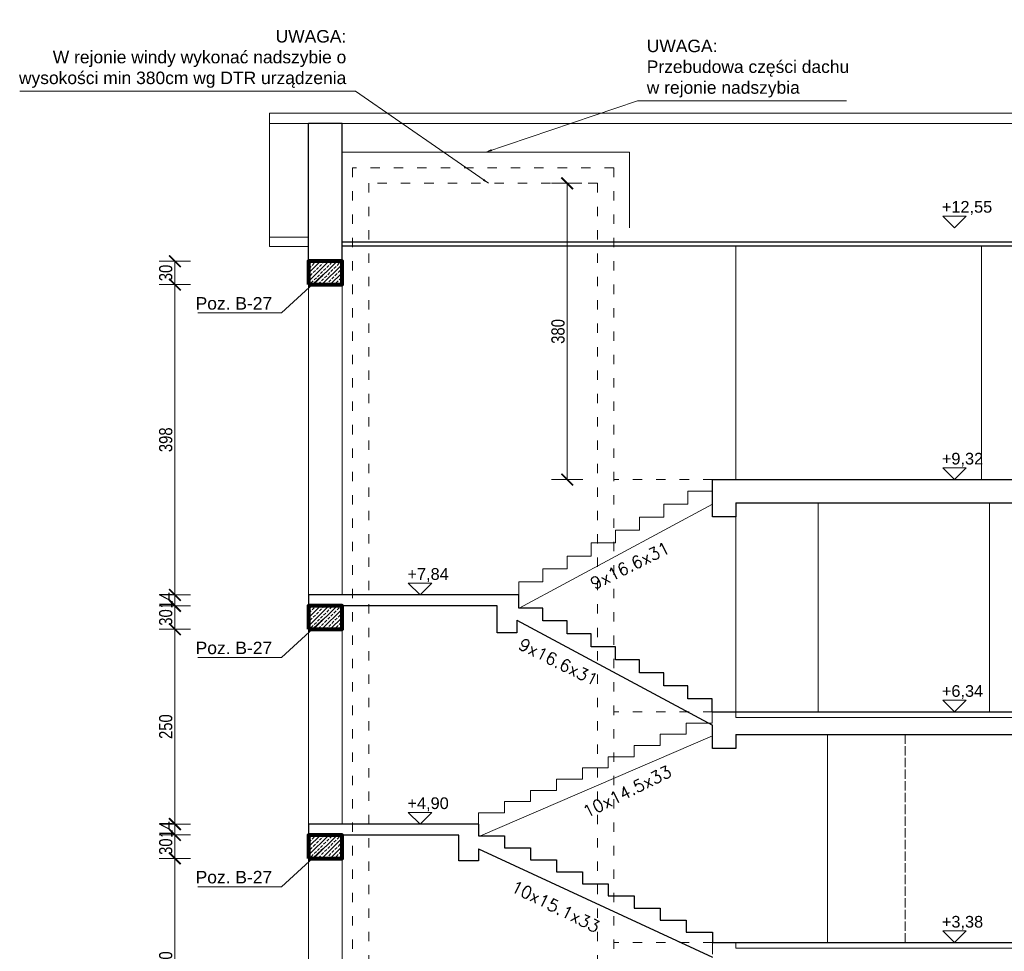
# Model space of a CAD drawing. Header units: inches. Extents: x 201967 to 338763, y -32705 to 30884.
# Tile 26 of 236: x 327755 to 329018, y -25785 to -24590. Entities that reach past the tile are written whole.
import ezdxf
from ezdxf.enums import TextEntityAlignment as Align

# ---------------------------------------------------------------- set-up
doc = ezdxf.new("R2010")
doc.units = ezdxf.units.IN
doc.header["$MEASUREMENT"] = 0
doc.linetypes.add('ACAD_ISO02W100', pattern=[15, 12, -3])
doc.linetypes.add('ACAD_ISO03W100', pattern=[30, 12, -18])
for name, color, linetype, lineweight in [('00 d ŚCIANY wyburzenia', 254, 'WYBURZENIA', 9), ('00_mury grubo', 7, 'Continuous', 30), ('01 a KONSTRUKCJA żelbet', 94, 'Continuous', 80), ('01h KONSTRUKCJA pozycje', 253, 'Continuous', 13), ('01h3 KONSTRUKCJA pozycje słupy', 252, 'Continuous', 13), ('12 PRZERYWANE 1', 73, 'ACAD_ISO03W100', 9), ('1_OpisPomieszczen', 120, 'Continuous', 9), ('20 KRESKOWANIE ścian', 63, 'Continuous', 5), ('30 WIDOK 1 005', 5, 'Continuous', 5), ('50 OPIS 1', 130, 'Continuous', 9), ('90 WYMIAR', 155, 'Continuous', 9), ('_proj_MURY konstr', 1, 'Continuous', 20), ('K_kreskowanie', 251, 'Continuous', 0)]:
    doc.layers.add(name, color=color, linetype=linetype, lineweight=lineweight)
doc.layers.add('00_kreskowanie', color=1, linetype='Continuous', lineweight=5, true_color=0xff0000)
doc.styles.add('100 arial', font='arial.ttf', dxfattribs={"width": 0.8, "height": 17})
doc.styles.add('OPIS', font='arial.ttf')
doc.styles.add('RomanS', font='romans.shx')
doc.styles.get("Standard").update_dxf_attribs({"font": 'arial.ttf'})
doc.styles.add('WYMIAR-50 (15pkt) arial', font='arial.ttf', dxfattribs={"height": 15})
doc.styles.add('Wymiary', font='romans.shx', dxfattribs={"width": 0.7, "oblique": 10})
doc.linetypes.add('WYBURZENIA', pattern='A,12.7,-0.01,["X",Standard,S=2.54,R=0,X=0,Y=-1.27],-0.01', length=12.72)
doc.dimstyles.new('100', dxfattribs={"dimscale": 10, "dimtxt": 17, "dimasz": 1.5, "dimexe": 2, "dimexo": 2, "dimgap": 0.3, "dimtad": 1, "dimdec": 1, "dimrnd": 0.5, "dimdsep": 46, "dimtxsty": '100 arial', "dimblk": 'ARCHTICK', "dimcen": 10, "dimclrd": 256, "dimclre": 256, "dimclrt": 256, "dimadec": 0, "dimazin": 0, "dimtfac": 1, "dimtdec": 1, "dimtix": 1, "dimtmove": 1, "dimatfit": 3, "dimfxl": 2, "dimfxlon": 1, "dimtolj": 1, "dimarcsym": 0})
doc.dimstyles.new('DIM100txt12', dxfattribs={"dimtxt": 12, "dimasz": 1.05, "dimexe": 0, "dimexo": 8, "dimgap": 4, "dimtad": 1, "dimdec": 7, "dimrnd": 0.5, "dimdsep": 46, "dimtxsty": 'RomanS', "dimblk1": 'DIM', "dimblk2": 'DIM', "dimsah": 1, "dimcen": 0.09, "dimse1": 1, "dimse2": 1, "dimclrt": 256, "dimadec": 1, "dimazin": 0, "dimtfac": 1, "dimtdec": 7, "dimtix": 1, "dimtofl": 0, "dimtmove": 2, "dimatfit": 3, "dimfxl": 1, "dimtolj": 1, "dimtzin": 0, "dimarcsym": 0})

# ---------------------------------------------------------------- blocks, each defined once
blk = doc.blocks.new('*U1124')
blk.add_lwpolyline([(-15, 15), (0, 0), (15, 15), (-15, 15)])
at = {"style": 'WYMIAR-50 (15pkt) arial', "flags": 8}
blk.add_attdef('DETAIL#', text='', height=15, dxfattribs=at).set_placement((-16.1, 14.8), align=Align.BOTTOM_LEFT)
blk = doc.blocks.new('DIM')
for p, q in [((0, -13), (0, 13)), ((8, 0), (-8, 0))]:
    blk.add_line(p, q)
at = {"const_width": 1.71}
blk.add_lwpolyline([(5.71, 5.71), (-5.71, -5.71)], dxfattribs=at)
blk = doc.blocks.new('_ARCHTICK')
at = {"color": 0, "linetype": 'ByBlock', "const_width": 0.15}
blk.add_lwpolyline([(-0.5, -0.5), (0.5, 0.5)], dxfattribs=at)
blk = doc.blocks.new('*D2521')
at = {"layer": '90 WYMIAR', "lineweight": -2, "transparency": 16777216}
for p, q in [((-1708.5, 710), (-1747.3, 710)), ((-1727.3, 330), (-1727.3, 710)), ((-1707.3, 330), (-1747.3, 330))]:
    blk.add_line(p, q, dxfattribs=at)
at = {"layer": 'Defpoints', "color": 0, "transparency": 16777216}
for p in [(-1727.3, 710), (-1688.5, 710), (-1667.5, 330)]:
    blk.add_point(p, dxfattribs=at)
at = {"layer": '90 WYMIAR', "lineweight": -2, "transparency": 16777216, "xscale": 15, "yscale": 15, "zscale": 15}
for p, rotation in [((-1727.3, 710), 90), ((-1727.3, 330), 270)]:
    blk.add_blockref('_ARCHTICK', p, dxfattribs=dict(at, rotation=rotation))
at = {"layer": '90 WYMIAR', "transparency": 16777216, "insert": (-1739, 520), "char_height": 17, "attachment_point": 5, "rotation": 90, "style": '100 arial'}
blk.add_mtext('\\A1;380', dxfattribs=at)
blk = doc.blocks.new('*D2528')
at = {"layer": '90 WYMIAR', "lineweight": -2, "transparency": 16777216}
for p, q in [((-2210.4, -155.9), (-2250.4, -155.9)), ((-2230.4, -426), (-2230.4, -155.9)), ((-2210.4, -426), (-2250.4, -426))]:
    blk.add_line(p, q, dxfattribs=at)
at = {"layer": 'Defpoints', "color": 0, "transparency": 16777216}
for p in [(-2230.4, -155.9), (-2059, -155.9), (-2059, -426)]:
    blk.add_point(p, dxfattribs=at)
at = {"layer": '90 WYMIAR', "lineweight": -2, "transparency": 16777216, "xscale": 15, "yscale": 15, "zscale": 15}
for p, rotation in [((-2230.4, -155.9), 90), ((-2230.4, -426), 270)]:
    blk.add_blockref('_ARCHTICK', p, dxfattribs=dict(at, rotation=rotation))
at = {"layer": '90 WYMIAR', "transparency": 16777216, "insert": (-2242.1, -291), "char_height": 17, "attachment_point": 5, "rotation": 90, "style": '100 arial'}
blk.add_mtext('\\A1;270', dxfattribs=at)
blk = doc.blocks.new('*D2529')
at = {"layer": '90 WYMIAR', "lineweight": -2, "transparency": 16777216}
for p, q in [((-2210.4, -125.9), (-2250.4, -125.9)), ((-2230.4, -155.9), (-2230.4, -125.9)), ((-2210.4, -155.9), (-2250.4, -155.9))]:
    blk.add_line(p, q, dxfattribs=at)
at = {"layer": 'Defpoints', "color": 0, "transparency": 16777216}
for p in [(-2230.4, -125.9), (-2059, -125.9), (-2059, -155.9)]:
    blk.add_point(p, dxfattribs=at)
at = {"layer": '90 WYMIAR', "lineweight": -2, "transparency": 16777216, "xscale": 15, "yscale": 15, "zscale": 15}
for p, rotation in [((-2230.4, -125.9), 90), ((-2230.4, -155.9), 270)]:
    blk.add_blockref('_ARCHTICK', p, dxfattribs=dict(at, rotation=rotation))
at = {"layer": '90 WYMIAR', "transparency": 16777216, "insert": (-2242.1, -140.9), "char_height": 17, "attachment_point": 5, "rotation": 90, "style": '100 arial'}
blk.add_mtext('\\A1;30', dxfattribs=at)
blk = doc.blocks.new('*D2530')
at = {"layer": '90 WYMIAR', "lineweight": -2, "transparency": 16777216}
for p, q in [((-2230.4, -111.9), (-2230.4, -96.9)), ((-2210.4, -111.9), (-2250.4, -111.9)), ((-2230.4, -125.9), (-2230.4, -111.9)), ((-2210.4, -125.9), (-2250.4, -125.9)), ((-2230.4, -125.9), (-2230.4, -140.9))]:
    blk.add_line(p, q, dxfattribs=at)
at = {"layer": 'Defpoints', "color": 0, "transparency": 16777216}
for p in [(-2230.4, -111.9), (-2059, -111.9), (-2059, -125.9)]:
    blk.add_point(p, dxfattribs=at)
at = {"layer": '90 WYMIAR', "lineweight": -2, "transparency": 16777216, "xscale": 15, "yscale": 15, "zscale": 15}
for p, rotation in [((-2230.4, -111.9), 270), ((-2230.4, -125.9), 90)]:
    blk.add_blockref('_ARCHTICK', p, dxfattribs=dict(at, rotation=rotation))
at = {"layer": '90 WYMIAR', "transparency": 16777216, "insert": (-2241.9, -118.9), "char_height": 17, "attachment_point": 5, "rotation": 90, "style": '100 arial'}
blk.add_mtext('\\A1;14', dxfattribs=at)
blk = doc.blocks.new('*D2559')
at = {"layer": '90 WYMIAR', "lineweight": -2, "transparency": 16777216}
for p, q in [((-2210.4, 138.1), (-2250.4, 138.1)), ((-2230.4, -111.9), (-2230.4, 138.1)), ((-2210.4, -111.9), (-2250.4, -111.9))]:
    blk.add_line(p, q, dxfattribs=at)
at = {"layer": 'Defpoints', "color": 0, "transparency": 16777216}
for p in [(-2230.4, 138.1), (-2059, 138.1), (-2059, -111.9)]:
    blk.add_point(p, dxfattribs=at)
at = {"layer": '90 WYMIAR', "lineweight": -2, "transparency": 16777216, "xscale": 15, "yscale": 15, "zscale": 15}
for p, rotation in [((-2230.4, 138.1), 90), ((-2230.4, -111.9), 270)]:
    blk.add_blockref('_ARCHTICK', p, dxfattribs=dict(at, rotation=rotation))
at = {"layer": '90 WYMIAR', "transparency": 16777216, "insert": (-2242.1, 13.1), "char_height": 17, "attachment_point": 5, "rotation": 90, "style": '100 arial'}
blk.add_mtext('\\A1;250', dxfattribs=at)
blk = doc.blocks.new('*D2560')
at = {"layer": '90 WYMIAR', "lineweight": -2, "transparency": 16777216}
for p, q in [((-2210.4, 168.1), (-2250.4, 168.1)), ((-2230.4, 138.1), (-2230.4, 168.1)), ((-2210.4, 138.1), (-2250.4, 138.1))]:
    blk.add_line(p, q, dxfattribs=at)
at = {"layer": 'Defpoints', "color": 0, "transparency": 16777216}
for p in [(-2230.4, 168.1), (-2059, 168.1), (-2059, 138.1)]:
    blk.add_point(p, dxfattribs=at)
at = {"layer": '90 WYMIAR', "lineweight": -2, "transparency": 16777216, "xscale": 15, "yscale": 15, "zscale": 15}
for p, rotation in [((-2230.4, 168.1), 90), ((-2230.4, 138.1), 270)]:
    blk.add_blockref('_ARCHTICK', p, dxfattribs=dict(at, rotation=rotation))
at = {"layer": '90 WYMIAR', "transparency": 16777216, "insert": (-2242.1, 153.1), "char_height": 17, "attachment_point": 5, "rotation": 90, "style": '100 arial'}
blk.add_mtext('\\A1;30', dxfattribs=at)
blk = doc.blocks.new('*D2561')
at = {"layer": '90 WYMIAR', "lineweight": -2, "transparency": 16777216}
for p, q in [((-2230.4, 182.1), (-2230.4, 197.1)), ((-2210.4, 182.1), (-2250.4, 182.1)), ((-2230.4, 168.1), (-2230.4, 182.1)), ((-2210.4, 168.1), (-2250.4, 168.1)), ((-2230.4, 168.1), (-2230.4, 153.1))]:
    blk.add_line(p, q, dxfattribs=at)
at = {"layer": 'Defpoints', "color": 0, "transparency": 16777216}
for p in [(-2230.4, 182.1), (-2059, 182.1), (-2059, 168.1)]:
    blk.add_point(p, dxfattribs=at)
at = {"layer": '90 WYMIAR', "lineweight": -2, "transparency": 16777216, "xscale": 15, "yscale": 15, "zscale": 15}
for p, rotation in [((-2230.4, 182.1), 270), ((-2230.4, 168.1), 90)]:
    blk.add_blockref('_ARCHTICK', p, dxfattribs=dict(at, rotation=rotation))
at = {"layer": '90 WYMIAR', "transparency": 16777216, "insert": (-2241.9, 175.1), "char_height": 17, "attachment_point": 5, "rotation": 90, "style": '100 arial'}
blk.add_mtext('\\A1;14', dxfattribs=at)
blk = doc.blocks.new('*D2562')
at = {"layer": '90 WYMIAR', "lineweight": -2, "transparency": 16777216}
for p, q in [((-2210.4, 580), (-2250.4, 580)), ((-2230.4, 182.1), (-2230.4, 580)), ((-2210.4, 182.1), (-2250.4, 182.1))]:
    blk.add_line(p, q, dxfattribs=at)
at = {"layer": 'Defpoints', "color": 0, "transparency": 16777216}
for p in [(-2230.4, 580), (-2059, 580), (-2059, 182.1)]:
    blk.add_point(p, dxfattribs=at)
at = {"layer": '90 WYMIAR', "lineweight": -2, "transparency": 16777216, "xscale": 15, "yscale": 15, "zscale": 15}
for p, rotation in [((-2230.4, 580), 90), ((-2230.4, 182.1), 270)]:
    blk.add_blockref('_ARCHTICK', p, dxfattribs=dict(at, rotation=rotation))
at = {"layer": '90 WYMIAR', "transparency": 16777216, "insert": (-2242.1, 381), "char_height": 17, "attachment_point": 5, "rotation": 90, "style": '100 arial'}
blk.add_mtext('\\A1;398', dxfattribs=at)
blk = doc.blocks.new('*D2563')
at = {"layer": '90 WYMIAR', "lineweight": -2, "transparency": 16777216}
for p, q in [((-2210.4, 610), (-2250.4, 610)), ((-2230.4, 580), (-2230.4, 610)), ((-2210.4, 580), (-2250.4, 580))]:
    blk.add_line(p, q, dxfattribs=at)
at = {"layer": 'Defpoints', "color": 0, "transparency": 16777216}
for p in [(-2230.4, 610), (-2059, 610), (-2059, 580)]:
    blk.add_point(p, dxfattribs=at)
at = {"layer": '90 WYMIAR', "lineweight": -2, "transparency": 16777216, "xscale": 15, "yscale": 15, "zscale": 15}
for p, rotation in [((-2230.4, 610), 90), ((-2230.4, 580), 270)]:
    blk.add_blockref('_ARCHTICK', p, dxfattribs=dict(at, rotation=rotation))
at = {"layer": '90 WYMIAR', "transparency": 16777216, "insert": (-2242.1, 595), "char_height": 17, "attachment_point": 5, "rotation": 90, "style": '100 arial'}
blk.add_mtext('\\A1;30', dxfattribs=at)
blk = doc.blocks.new('1 przekrój B Jagielońska')
at = {"layer": '20 KRESKOWANIE ścian'}
h = blk.add_hatch(dxfattribs=at)
h.set_pattern_fill('ANSI33', color=256, scale=30, angle=-90)
h.set_pattern_definition([(45, (-3795.3814, -6521.668), (-5.303301, 5.303301), []), (45, (-3790.078, -6521.668), (-5.303301, 5.303301), [3.75, -1.875])])
h.paths.add_polyline_path([(-2016, 610), (-2059, 610), (-2059, 580), (-2016, 580)])
h = blk.add_hatch(dxfattribs=at)
h.set_pattern_fill('ANSI33', color=256, scale=30, angle=-90)
h.set_pattern_definition([(45, (-3795.3814, -6963.618), (-5.303301, 5.303301), []), (45, (-3790.078, -6963.618), (-5.303301, 5.303301), [3.75, -1.875])])
h.paths.add_polyline_path([(-2016, 168.05), (-2059, 168.05), (-2059, 138.05), (-2016, 138.05)])
h = blk.add_hatch(dxfattribs=at)
h.set_pattern_fill('ANSI33', color=256, scale=30, angle=-90)
h.set_pattern_definition([(45, (-3795.3814, -7257.618), (-5.303301, 5.303301), []), (45, (-3790.078, -7257.618), (-5.303301, 5.303301), [3.75, -1.875])])
h.paths.add_polyline_path([(-2016, -125.95), (-2059, -125.95), (-2059, -155.95), (-2016, -155.95)])
at = {"layer": '00 d ŚCIANY wyburzenia'}
for p, q in [((-2059, 182.05), (-2059, 580)), ((-2016, 182.05), (-2016, 580)), ((-2016, -111.95), (-2016, 168.05)), ((-2059, -111.95), (-2059, 138.05)), ((-2016, -426), (-2016, -125.95)), ((-2059, -426), (-2059, -155.95))]:
    blk.add_line(p, q, dxfattribs=at)
at = {"layer": '00_kreskowanie', "color": 3}
for p, q in [((-2109, 641), (-2109, 799.87)), ((-138.6, 799.87), (-2109, 799.87)), ((-138.6, 786.87), (-2109, 786.87)), ((-2059, 641), (-2109, 641)), ((-2109, 629), (-2109, 641)), ((-2059, 629), (-2109, 629)), ((-1511.03, 330), (-1511.03, 630)), ((-1196.03, 330), (-1196.03, 630)), ((-1511.03, 32), (-1511.03, 25)), ((-230.6, 25), (-1511.03, 25)), ((-1541.03, -264), (-1511.03, -264)), ((-1511.03, -264), (-1511.03, -271)), ((-300.6, -271.5), (-1511.03, -271))]:
    blk.add_line(p, q, dxfattribs=at)
at = {"layer": '00_mury grubo', "color": 3}
for p, q in [((-2016, 786.87), (-2059, 786.87)), ((-2059, 610), (-2059, 786.87)), ((-2016, 610), (-2016, 786.87)), ((-2016, 635), (-230.6, 635)), ((-2016, 630), (-230.6, 630)), ((-1541.33, 330), (-230.6, 330)), ((-1541.03, 282), (-1541.03, 330)), ((-1511.03, 300), (-230.6, 300)), ((-1511.03, 300), (-1511.03, 282)), ((-1511.03, 282), (-1541.03, 282)), ((-1789.33, 182.05), (-2059, 182.05)), ((-2059, 182.05), (-2059, 168.05)), ((-1789.33, 165.2), (-1789.33, 182.05)), ((-1816.98, 168.05), (-2016, 168.05)), ((-1816.98, 133.4), (-1816.98, 168.05)), ((-1758.33, 165.2), (-1789.33, 165.2)), ((-1758.33, 148.6), (-1758.33, 165.2)), ((-1791.98, 149.59), (-1541.03, 14.87)), ((-1791.98, 149.59), (-1791.98, 133.4)), ((-1727.33, 148.6), (-1758.33, 148.6)), ((-1727.33, 132), (-1727.33, 148.6)), ((-1791.98, 133.4), (-1816.98, 133.4)), ((-1696.33, 132), (-1727.33, 132)), ((-1696.33, 115.3), (-1696.33, 132)), ((-1665.33, 115.3), (-1696.33, 115.3)), ((-1665.33, 98.6), (-1665.33, 115.3)), ((-1634.33, 98.6), (-1665.33, 98.6)), ((-1634.33, 82), (-1634.33, 98.6)), ((-1603.33, 82), (-1634.33, 82)), ((-1603.33, 65.3), (-1603.33, 82)), ((-1572.33, 65.3), (-1603.33, 65.3)), ((-1572.33, 48.7), (-1572.33, 65.3)), ((-1541.33, 48.7), (-1572.33, 48.7)), ((-1541.33, 32), (-1541.33, 48.7)), ((-1541.33, 32), (-230.6, 32)), ((-1541.03, -15), (-1541.03, 14.87)), ((-1511.03, 3), (-230.6, 3)), ((-1511.03, 3), (-1511.03, -15)), ((-1511.03, -15), (-1541.03, -15)), ((-1841.03, -111.95), (-2059, -111.95)), ((-2059, -111.95), (-2059, -125.95)), ((-1841.03, -111.95), (-1841.03, -127.15)), ((-1866.03, -125.95), (-2016, -125.95)), ((-1866.03, -158.95), (-1866.03, -125.95)), ((-1841.03, -127.15), (-1807.73, -127.15)), ((-1807.73, -127.15), (-1807.73, -142.55)), ((-1841.03, -143.68), (-1541.03, -282.42)), ((-1841.03, -143.68), (-1841.03, -158.95)), ((-1807.73, -142.55), (-1774.43, -142.55)), ((-1774.43, -142.55), (-1774.43, -157.95)), ((-1841.03, -158.95), (-1866.03, -158.95)), ((-1774.43, -157.95), (-1741.13, -157.95)), ((-1741.13, -157.95), (-1741.13, -173.35)), ((-1741.13, -173.35), (-1707.83, -173.35)), ((-1707.83, -173.35), (-1707.83, -188.75)), ((-1707.83, -188.75), (-1674.53, -188.75)), ((-1674.53, -188.75), (-1674.53, -204.15)), ((-1674.53, -204.15), (-1641.23, -204.15)), ((-1641.23, -204.15), (-1641.23, -219.55)), ((-1641.23, -219.55), (-1607.93, -219.55)), ((-1607.93, -219.55), (-1607.93, -234.95)), ((-1607.93, -234.95), (-1574.63, -234.95)), ((-1574.63, -234.95), (-1574.63, -250.35)), ((-1574.63, -250.35), (-1541.03, -250.35)), ((-1541.03, -250.35), (-1541.03, -263.95)), ((-1541.03, -264), (-278.6, -264))]:
    blk.add_line(p, q, dxfattribs=at)
at = {"layer": '01 a KONSTRUKCJA żelbet'}
for points in [[(-2059, 580), (-2016, 580), (-2016, 610), (-2059, 610)], [(-2059, 138.05), (-2016, 138.05), (-2016, 168.05), (-2059, 168.05)], [(-2059, -155.95), (-2016, -155.95), (-2016, -125.95), (-2059, -125.95)]]:
    blk.add_lwpolyline(points, close=True, dxfattribs=at)
at = {"layer": '12 PRZERYWANE 1'}
for p, q in [((-1667.5, 730), (-2002.5, 730)), ((-2002.5, 730), (-2002.5, -1040)), ((-1667.5, 730), (-1667.5, -1040)), ((-1688.5, 710), (-1981.5, 710)), ((-1981.5, 710), (-1981.5, -1040)), ((-1688.5, 710), (-1688.5, -1040)), ((-1541.03, 330), (-1667.5, 330)), ((-1541.03, 32), (-1667.5, 32)), ((-1541.03, -264), (-1667.5, -264))]:
    blk.add_line(p, q, dxfattribs=at)
at = {"layer": '1_OpisPomieszczen', "color": 252}
for p, q in [((-1572.33, 298.55), (-1572.33, 315.25)), ((-1572.33, 315.25), (-1541.33, 315.25)), ((-1788.91, 165.2), (-1541.03, 298.33)), ((-1603.33, 281.95), (-1603.33, 298.55)), ((-1603.33, 298.55), (-1572.33, 298.55)), ((-1634.33, 265.25), (-1634.33, 281.95)), ((-1634.33, 281.95), (-1603.33, 281.95)), ((-1511.03, 282), (-1511.03, 32)), ((-1665.33, 248.65), (-1665.33, 265.25)), ((-1665.33, 265.25), (-1634.33, 265.25)), ((-1696.33, 231.95), (-1696.33, 248.65)), ((-1696.33, 248.65), (-1665.33, 248.65)), ((-1727.33, 215.35), (-1727.33, 231.95)), ((-1727.33, 231.95), (-1696.33, 231.95)), ((-1758.33, 198.65), (-1758.33, 215.35)), ((-1758.33, 215.35), (-1727.33, 215.35)), ((-1789.33, 182.05), (-1789.33, 198.65)), ((-1789.33, 198.65), (-1758.33, 198.65)), ((-1541.33, 17.65), (-1541.33, 32)), ((-1574.63, 3.25), (-1574.63, 17.65)), ((-1574.63, 17.65), (-1541.33, 17.65)), ((-1838.39, -127.15), (-1541.03, 1.44)), ((-1607.93, -11.15), (-1607.93, 3.25)), ((-1607.93, 3.25), (-1574.63, 3.25)), ((-1641.23, -25.55), (-1641.23, -11.15)), ((-1641.23, -11.15), (-1607.93, -11.15)), ((-1674.53, -39.95), (-1674.53, -25.55)), ((-1674.53, -25.55), (-1641.23, -25.55)), ((-1707.83, -54.35), (-1707.83, -39.95)), ((-1707.83, -39.95), (-1674.53, -39.95)), ((-1741.13, -68.75), (-1741.13, -54.35)), ((-1741.13, -54.35), (-1707.83, -54.35)), ((-1774.43, -83.15), (-1774.43, -68.75)), ((-1774.43, -68.75), (-1741.13, -68.75)), ((-1807.73, -97.55), (-1807.73, -83.15)), ((-1807.73, -83.15), (-1774.43, -83.15)), ((-1841.03, -111.95), (-1841.03, -97.55)), ((-1841.03, -97.55), (-1807.73, -97.55)), ((-1541.03, -278.7), (-1541.03, -264))]:
    blk.add_line(p, q, dxfattribs=at)
at = {"layer": '1_OpisPomieszczen', "color": 1}
for p, q in [((-1405.53, 300), (-1405.53, 32)), ((-1185.53, 300), (-1185.53, 32))]:
    blk.add_line(p, q, dxfattribs=at)
at = {"layer": '30 WIDOK 1 005'}
for q in [(-2016, 750), (-1647.5, 653)]:
    blk.add_line((-1647.5, 750), q, dxfattribs=at)
at = {"layer": '_proj_MURY konstr', "color": 3}
blk.add_line((-1393.6, 3), (-1393.6, -264), dxfattribs=at)
at = {"layer": 'K_kreskowanie', "linetype": 'ACAD_ISO02W100'}
blk.add_line((-1293.6, 3), (-1293.6, -264), dxfattribs=at)
at = {"layer": '50 OPIS 1'}
ref = blk.add_blockref('*U1124', (-1230.65, 653), dxfattribs=at)
ref.add_attrib('DETAIL#', '+12,55', dxfattribs={"layer": '0', "height": 15, "style": 'WYMIAR-50 (15pkt) arial'}).set_placement((-1246.79, 667.82), align=Align.BOTTOM_LEFT)
ref = blk.add_blockref('*U1124', (-1230.65, 330), dxfattribs=at)
ref.add_attrib('DETAIL#', '+9,32', dxfattribs={"layer": '0', "height": 15, "style": 'WYMIAR-50 (15pkt) arial'}).set_placement((-1246.79, 344.82), align=Align.BOTTOM_LEFT)
ref = blk.add_blockref('*U1124', (-1916.03, 182.05), dxfattribs=at)
ref.add_attrib('DETAIL#', '+7,84', dxfattribs={"layer": '0', "height": 15, "style": 'WYMIAR-50 (15pkt) arial'}).set_placement((-1932.17, 196.87), align=Align.BOTTOM_LEFT)
ref = blk.add_blockref('*U1124', (-1230.65, 32), dxfattribs=at)
ref.add_attrib('DETAIL#', '+6,34', dxfattribs={"layer": '0', "height": 15, "style": 'WYMIAR-50 (15pkt) arial'}).set_placement((-1246.79, 46.82), align=Align.BOTTOM_LEFT)
ref = blk.add_blockref('*U1124', (-1916.03, -111.95), dxfattribs=at)
ref.add_attrib('DETAIL#', '+4,90', dxfattribs={"layer": '0', "height": 15, "style": 'WYMIAR-50 (15pkt) arial'}).set_placement((-1932.17, -97.13), align=Align.BOTTOM_LEFT)
ref = blk.add_blockref('*U1124', (-1230.65, -264), dxfattribs=at)
ref.add_attrib('DETAIL#', '+3,38', dxfattribs={"layer": '0', "height": 15, "style": 'WYMIAR-50 (15pkt) arial'}).set_placement((-1246.79, -249.18), align=Align.BOTTOM_LEFT)
at = {"layer": '01h KONSTRUKCJA pozycje', "char_height": 16, "style": 'OPIS'}
for s, insert, width, attachment_point in [('UWAGA:\\PW rejonie windy wykonać nadszybie o wysokości min 380cm wg DTR urządzenia ', (-2010.61, 869.5, 0), 424.1042, 6), ('UWAGA:\\PPrzebudowa części dachu w rejonie nadszybia', (-1625.21, 857.13, 0), 262.1529, 4)]:
    blk.add_mtext(s, dxfattribs=dict(at, insert=insert, width=width, attachment_point=attachment_point))
at = {"layer": '01h3 KONSTRUKCJA pozycje słupy', "char_height": 16, "attachment_point": 6, "style": 'OPIS'}
for insert in [(-2105.67, 555.89), (-2105.67, 113.94), (-2105.67, -180.06)]:
    blk.add_mtext('Poz. B-27', dxfattribs=dict(at, insert=insert))
at = {"layer": '1_OpisPomieszczen', "ltscale": 0.5, "style": 'Wymiary'}
for s, rotation, p in [(' 9x16.6x31', 26.32195, (-1702.12, 183.61)), (' 9x16.6x31', 333.67805, (-1800.86, 118.08)), ('10x14.5x33', 26.32195, (-1702.12, -104.33)), ('10x15.1x33', 333.67805, (-1800.86, -197.48))]:
    blk.add_text(s, height=15.6, rotation=rotation, dxfattribs=at).set_placement(p)
at = {"layer": '90 WYMIAR'}
for base, p1, p2, picture, middle in [((-1727.32, 710), (-1667.5, 330), (-1688.5, 710), '*D2521', (-1739.01, 520)), ((-2230.39, 610), (-2059, 580), (-2059, 610), '*D2563', (-2242.08, 595)), ((-2230.39147686, 580), (-2059.00000211, 182.05), (-2059.00000211, 580), '*D2562', (-2242.07701574, 381.025)), ((-2230.39, 182.05), (-2059, 168.05), (-2059, 182.05), '*D2561', (-2241.93, 175.05)), ((-2230.39, 168.05), (-2059, 138.05), (-2059, 168.05), '*D2560', (-2242.08, 153.05)), ((-2230.39, 138.05), (-2059, -111.95), (-2059, 138.05), '*D2559', (-2242.07, 13.05)), ((-2230.39, -111.95), (-2059, -125.95), (-2059, -111.95), '*D2530', (-2241.93, -118.95)), ((-2230.39, -125.95), (-2059, -155.95), (-2059, -125.95), '*D2529', (-2242.08, -140.95)), ((-2230.39147686, -155.95), (-2059.00000211, -426), (-2059.00000211, -155.95), '*D2528', (-2242.07121765, -290.975))]:
    dim = blk.add_linear_dim(base=base, p1=p1, p2=p2, angle=90, dimstyle='100', dxfattribs=at)
    dim.commit()
    dim.dimension.update_dxf_attribs({"geometry": picture, "text_midpoint": middle})
at = {"layer": '01h KONSTRUKCJA pozycje', "annotation_type": 0, "has_hookline": 1}
for points, hookline_direction, text_width in [([(-1828.12, 710, 0), (-1998.61, 828.26, 0), (-2006.61, 828.26, 0)], 1, 418.85), ([(-1831.75, 750, 0), (-1637.21, 815.93, 0), (-1629.21, 815.93, 0)], 0, 256.35)]:
    blk.add_leader(points, dimstyle='DIM100txt12', override={"dimasz": 8, "dimgap": 4, "dimtad": 1}, dxfattribs=dict(at, hookline_direction=hookline_direction, text_width=text_width))
at = {"layer": '01h3 KONSTRUKCJA pozycje słupy', "annotation_type": 0, "has_hookline": 1, "hookline_direction": 1, "text_width": 95.41}
for points in [[(-2037.11, 595.38), (-2093.67, 543.73), (-2101.67, 543.73)], [(-2037.11, 153.43), (-2093.67, 101.78), (-2101.67, 101.78)], [(-2037.11, -140.57), (-2093.67, -192.22), (-2101.67, -192.22)]]:
    blk.add_leader(points, dimstyle='DIM100txt12', override={"dimasz": 8, "dimgap": 4, "dimtad": 1}, dxfattribs=at)

msp = doc.modelspace()

# ---------------------------------------------------------------- block references
at = {"layer": '30 WIDOK 1 005'}
msp.add_blockref('1 przekrój B Jagielońska', (330184.52, -25510.27), dxfattribs=at)

doc.saveas('drawing.dxf')
